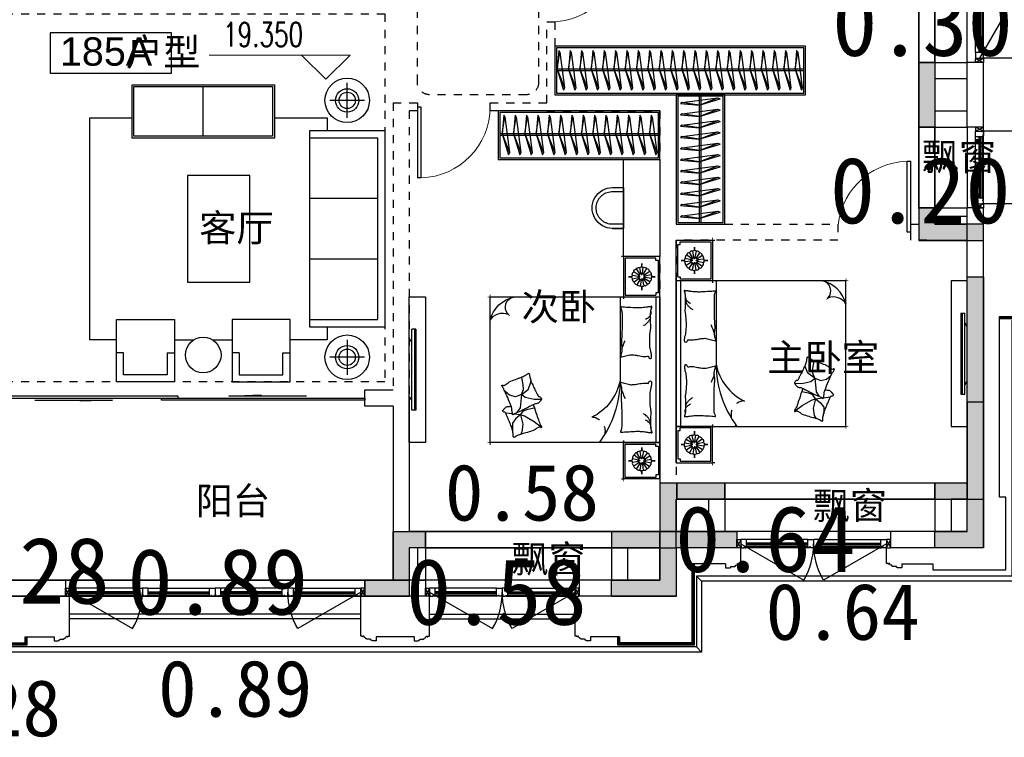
# Model space of a CAD drawing. Header units: millimetres. Extents: x 296296 to 297283, y 219875 to 220035.
# Tile 250 of 256: x 297209 to 297221, y 220001 to 220010. Entities that reach past the tile are written whole.
import ezdxf

# ---------------------------------------------------------------- set-up
doc = ezdxf.new("R2010")
doc.units = ezdxf.units.MM
for name, pattern in [('185洋房-边套（报建版）-旧规$0$DASH', [0.35, 0.25, -0.1]), ('185洋房-边套（报建版）-旧规$0$洋房户型$0$_DASH', [0.6, 0.4, -0.2]), ('185洋房-边套（报建版）-旧规$0$洋房户型$0$CONTINOUS', [0]), ('185洋房-边套（报建版）-旧规$0$洋房户型$0$XU-140-SF-N1$0$DASH', [0.35, 0.25, -0.1]), ('CONTINOUS', [0])]:
    doc.linetypes.add(name, pattern=pattern)
doc.layers.add('$面积结果', color=7, linetype='Continuous')
for name, color, linetype, lineweight in [('A-注-房间名称.....ANNO-ROOM', 251, 'Continuous', 0), ('A-注-标高.........ANNO-HIGH', 251, 'Continuous', 0), ('面校面积', 1, 'CONTINOUS', 0), ('面积-基底-基底-1', 11, 'Continuous', 0)]:
    doc.layers.add(name, color=color, linetype=linetype, lineweight=lineweight)
doc.styles.add('_TCH_DIM', font='SIMPLEX', dxfattribs={"bigfont": 'GBCBIG'})
doc.styles.add('dw', font='simhei.ttf')
doc.styles.get("Standard").update_dxf_attribs({"font": 'arial.ttf'})

# ---------------------------------------------------------------- blocks, each defined once
blk = doc.blocks.new('wy53eu64i765i57i78i')
for points in [[(1013875, 185258), (1013675, 185258), (1013675, 186058), (1013875, 186058)], [(1014475, 183858), (1014475, 184058), (1013875, 184058), (1013875, 184258), (1013675, 184258), (1013675, 183858)], [(1014275, 181858), (1014275, 180858), (1013875, 180858), (1013875, 180658), (1014475, 180658), (1014475, 181858)], [(1010675, 180058), (1009875, 180058), (1009875, 180258), (1010475, 180258), (1010475, 180858), (1011275, 180858), (1011275, 180658), (1010675, 180658)], [(1007575, 180258), (1007575, 180058), (1007375, 180058), (1007375, 179458), (1006825, 179458), (1006825, 179658), (1007175, 179658), (1007175, 180258)]]:
    blk.add_hatch(color=253).paths.add_polyline_path(points)
at = {"color": 253}
for points in [[(1013875, 185258), (1013675, 185258), (1013675, 186058), (1013875, 186058)], [(1014475, 183858), (1014475, 184058), (1013875, 184058), (1013875, 184258), (1013675, 184258), (1013675, 183858)], [(1014275, 181858), (1014275, 180858), (1013875, 180858), (1013875, 180658), (1014475, 180658), (1014475, 181858)], [(1009875, 180258), (1009875, 180058), (1010675, 180058), (1010675, 180658), (1011275, 180658), (1011275, 180858), (1010475, 180858), (1010475, 180258), (1009875, 180258)], [(1007575, 180258), (1007575, 180058), (1007375, 180058), (1007375, 179458), (1006825, 179458), (1006825, 179658), (1007175, 179658), (1007175, 180258)]]:
    blk.add_lwpolyline(points, close=True, dxfattribs=at)
blk = doc.blocks.new('sayea5yuteaytuytrauyt')
h = blk.add_hatch()
h.set_pattern_fill('钢筋混凝土', color=253, scale=100)
h.set_pattern_definition([(45, (0, 0), (-176.776695, 176.776695), []), (50, (0, 0), (717.26018, -62.75213), [75, -825]), (355, (0, 0), (-138.75133, 752.19213), [60, -660]), (100.4514, (59.8, -5.2), (578.5094, 689.43954), [63.7402, -701.1421]), (46.1842, (0, 200), (1067.24105, -165.519), [112.5, -1237.5]), (96.6356, (88.9, 186.2), (934.6627, 974.1179), [95.6103, -1051.713]), (351.1842, (0, 200), (934.662, 974.1186), [90, -990]), (21, (100, 150), (596.90705, -402.6189), [75, -825]), (326, (100, 150), (243.31533, 725.15005), [60, -660]), (71.4514, (149.74, 116.45), (840.22263, 322.5305), [63.7402, -701.1421]), (37.5, (0, 0), (12.159855, 332.893854), [0, -652, 0, -670, 0, -662.5]), (7.5, (0, 0), (263.06954, 394.41171), [0, -382, 0, -637, 0, -252.5]), (327.5, (-223, 0), (533.822436, -22.55487), [0, -250, 0, -780, 0, -1035]), (317.5, (-323, 0), (583.18617, 100.10498), [0, -325, 0, -518, 0, -735])])
h.paths.add_polyline_path([(1007425, 89058), (1007425, 87258), (1007175, 87258), (1007175, 89058)])
h.paths.add_polyline_path([(1021575, 89058), (1021575, 87258), (1021325, 87258), (1021325, 89058)])
h.paths.add_polyline_path([(989375, 89058), (989375, 87258), (989125, 87258), (989125, 89058)])
h.paths.add_polyline_path([(1039625, 89058), (1039625, 87258), (1039375, 87258), (1039375, 89058)])
h.paths.add_polyline_path([(1014475, 87858), (1014475, 84858), (1014275, 84858), (1014275, 87858)])
h.paths.add_polyline_path([(1044575, 92958), (1044575, 91158), (1044375, 91158), (1044375, 92758), (1044075, 92758), (1044075, 92958)])
h.paths.add_polyline_path([(984375, 92758), (984375, 91158), (984175, 91158), (984175, 92958), (984675, 92958), (984675, 92758)])
h.paths.add_polyline_path([(1027975, 92758), (1027975, 91258), (1027775, 91258), (1027775, 92958), (1028325, 92958), (1028325, 92758)])
h.paths.add_polyline_path([(1000975, 92958), (1000975, 91258), (1000775, 91258), (1000775, 92758), (1000425, 92758), (1000425, 92958)])
h.paths.add_polyline_path([(1033175, 92958), (1033175, 91258), (1032975, 91258), (1032975, 92758), (1032625, 92758), (1032625, 92958)])
h.paths.add_polyline_path([(995775, 92758), (995775, 91258), (995575, 91258), (995575, 92958), (996125, 92958), (996125, 92758)])
h.paths.add_polyline_path([(1014875, 80258), (1014875, 80058), (1014275, 80058), (1014275, 81858), (1014475, 81858), (1014475, 80258)])
h.paths.add_polyline_path([(1046675, 92358), (1046675, 90658), (1046475, 90658), (1046475, 92158), (1046025, 92158), (1046025, 92358)])
h.paths.add_polyline_path([(982275, 92158), (982275, 90658), (982075, 90658), (982075, 92358), (982725, 92358), (982725, 92158)])
h.paths.add_polyline_path([(1042875, 80058), (1042875, 79458), (1042075, 79458), (1042075, 79658), (1042675, 79658), (1042675, 80258), (1043625, 80258), (1043625, 80058)])
h.paths.add_polyline_path([(1010675, 80058), (1010675, 79458), (1009875, 79458), (1009875, 79658), (1010475, 79658), (1010475, 80258), (1011425, 80258), (1011425, 80058)])
h.paths.add_polyline_path([(1018875, 79658), (1018875, 79458), (1018075, 79458), (1018075, 80058), (1017325, 80058), (1017325, 80258), (1018275, 80258), (1018275, 79658)])
h.paths.add_polyline_path([(986675, 79658), (986675, 79458), (985875, 79458), (985875, 80058), (985125, 80058), (985125, 80258), (986075, 80258), (986075, 79658)])
h.paths.add_polyline_path([(1016575, 92758), (1016575, 91158), (1016375, 91158), (1016375, 92158), (1016075, 92158), (1016075, 92358), (1016375, 92358), (1016375, 92958), (1016875, 92958), (1016875, 92758)])
h.paths.add_polyline_path([(1012375, 92158), (1012375, 91158), (1012175, 91158), (1012175, 92758), (1011875, 92758), (1011875, 92958), (1012375, 92958), (1012375, 92358), (1012675, 92358), (1012675, 92158)])
h.paths.add_polyline_path([(1031700, 87258), (1031700, 86658), (1029250, 86658), (1029250, 87258), (1029450, 87258), (1029450, 86858), (1031500, 86858), (1031500, 87258)])
h.paths.add_polyline_path([(999500, 87258), (999500, 86658), (997050, 86658), (997050, 87258), (997250, 87258), (997250, 86858), (999300, 86858), (999300, 87258)])
h.paths.add_polyline_path([(1029450, 89158), (1029450, 88743), (1029250, 88743), (1029250, 89358), (1031700, 89358), (1031700, 88743), (1031500, 88743), (1031500, 89158)])
h.paths.add_polyline_path([(999500, 89358), (999500, 88743), (999300, 88743), (999300, 89158), (997250, 89158), (997250, 88743), (997050, 88743), (997050, 89358)])
h.paths.add_polyline_path([(1026175, 92958), (1026175, 90058), (1025975, 90058), (1025975, 92758), (1025575, 92758), (1025575, 92958)])
h.paths.add_polyline_path([(1002775, 92758), (1002775, 90058), (1002575, 90058), (1002575, 92958), (1003175, 92958), (1003175, 92758)])
h.paths.add_polyline_path([(993975, 92958), (993975, 90058), (993775, 90058), (993775, 92758), (993375, 92758), (993375, 92958)])
h.paths.add_polyline_path([(1034975, 92758), (1034975, 90058), (1034775, 90058), (1034775, 92958), (1035375, 92958), (1035375, 92758)])
h.paths.add_polyline_path([(1046675, 83408), (1046675, 80058), (1046075, 80058), (1046075, 80258), (1046475, 80258), (1046475, 83408)])
h.paths.add_polyline_path([(982675, 80258), (982675, 80058), (982075, 80058), (982075, 83408), (982275, 83408), (982275, 80258)])
h.paths.add_polyline_path([(1001675, 89358), (1001675, 86658), (1001475, 86658), (1001475, 89158), (1000775, 89158), (1000775, 89358)])
h.paths.add_polyline_path([(1027275, 89158), (1027275, 86658), (1027075, 86658), (1027075, 89358), (1027975, 89358), (1027975, 89158)])
h.paths.add_polyline_path([(995075, 89158), (995075, 86658), (994875, 86658), (994875, 89358), (995775, 89358), (995775, 89158)])
h.paths.add_polyline_path([(1033875, 89358), (1033875, 86658), (1033675, 86658), (1033675, 89158), (1032975, 89158), (1032975, 89358)])
h.paths.add_polyline_path([(989375, 92958), (989375, 92158), (988975, 92158), (988975, 92958)])
h.paths.add_polyline_path([(1007575, 92958), (1007575, 92158), (1007175, 92158), (1007175, 92958)])
h.paths.add_polyline_path([(995075, 79658), (995075, 79258), (994375, 79258), (994375, 79658)])
h.paths.add_polyline_path([(1002175, 79658), (1002175, 79258), (1001475, 79258), (1001475, 79658)])
h.paths.add_polyline_path([(1027275, 79658), (1027275, 79258), (1026575, 79258), (1026575, 79658)])
h.paths.add_polyline_path([(1034375, 79658), (1034375, 79258), (1033675, 79258), (1033675, 79658)])
h.paths.add_polyline_path([(1039775, 92958), (1039775, 92158), (1039375, 92158), (1039375, 92958)])
h.paths.add_polyline_path([(1021575, 92958), (1021575, 92158), (1021175, 92158), (1021175, 92958)])
at = {"color": 253}
for points in [[(1046675, 83408), (1046675, 80058), (1046075, 80058), (1046075, 80258), (1046475, 80258), (1046475, 83408), (1046675, 83408)], [(1042875, 80058), (1042875, 79458), (1042075, 79458), (1042075, 79658), (1042675, 79658), (1042675, 80258), (1043625, 80258), (1043625, 80058), (1042875, 80058)]]:
    blk.add_lwpolyline(points, close=True, dxfattribs=at)
blk = doc.blocks.new('4uyh5uj6kj67j75rykjtuk7tsik76ykj')
at = {"color": 253}
blk.add_lwpolyline([(861635, 428424), (860135, 428424), (860135, 427924), (861635, 427924)], close=True, dxfattribs=at)
for s, height, p in [('185A', 350, (860255, 428018)), ('户型', 337.6, (861072, 428018)), ('飘窗', 337.6, (870911, 426726)), ('客厅', 337.6, (861977, 425844)), ('次卧', 337.6, (865964, 424869)), ('主卧室', 337.6, (869003, 424241)), ('阳台', 337.6, (861934, 422470)), ('飘窗', 337.6, (869563, 422413)), ('飘窗', 337.6, (865837, 421753))]:
    blk.add_text(s, height=height, dxfattribs=at).set_placement(p)
blk = doc.blocks.new('185洋房-边套（报建版）-旧规$0$洋房户型$0$11A$C643C1FD2')
at = {"color": 253}
for points in [[(28, 343, -0.263368), (0, 361, -0.494818), (9, 380, -0.049225), (27, 382, -0.036831), (51, 380, -0.031893), (89, 372, 0.035782), (122, 365, 0.032941), (212, 359, 0.026564), (323, 365, 0.017905), (361, 370, -0.033397), (381, 373, -0.03204), (418, 372, 0.018442), (482, 369, 0.010837), (547, 370, 0.014624), (595, 373, 0.111249), (618, 380, -0.153708), (635, 384, -0.076444), (642, 382, -0.215512), (644, 380, -0.585858), (641, 377, 0.363489), (636, 375, 0.191716), (636, 363, -0.129675), (638, 346, -0.01735), (635, 330, 0.019326), (633, 315, 0.018818), (626, 246, 0.021828), (625, 187, 0.006204), (627, 153, 0.001963), (633, 46, 0.028341), (637, 10, -0.117014), (636, 1, -0.36606), (635, 0, -0.03973), (621, 3, -0.048309), (608, 8, 0.062981), (597, 12, 0.04058), (574, 16, 0.014345), (507, 18, 0.005484), (381, 17, 0.007153), (285, 14, 0.008762), (243, 12, -0.008153), (197, 9, -0.06251), (140, 13, 0.078669), (94, 15, 0.047825), (72, 10, -0.034494), (41, 3, -0.023571), (16, 0, -0.510228), (15, 1), (22, 31), (43, 114, 0.073041), (45, 133, 0.023305), (39, 194, 0.018299), (35, 217, -0.01097), (28, 255, -0.042281), (25, 290, -0.027201), (28, 343)], [(502, 369, 0.027842), (478, 358, 0.048685), (466, 350, 0.023666), (438, 326, 0.031223), (419, 305, 0.046801), (413, 297, 0.023191), (405, 281)], [(584, 375, 0.088153), (549, 371, 0.088153), (518, 356, 0.077547), (496, 334, 0.077547), (482, 307)], [(118, 16, 0.009729), (146, 25, 0.009729), (173, 35, 0.007971), (194, 44, 0.007971), (216, 54)]]:
    blk.add_lwpolyline(points, format="xyb", dxfattribs=at)
blk = doc.blocks.new('185洋房-边套（报建版）-旧规$0$洋房户型$0$11A$C5A527934')
at = {"color": 253}
for p, q in [((123, 492), (194, 399)), ((469, 493), (467, 400)), ((194, 399), (262, 281)), ((347, 321), (365, 401)), ((467, 400), (491, 290)), ((70, 248), (37, 230)), ((162, 260), (70, 248)), ((278, 232), (162, 260)), ((262, 281), (278, 232)), ((278, 232), (329, 269)), ((329, 269), (347, 321)), ((491, 290), (531, 243)), ((531, 243), (593, 327)), ((531, 243), (591, 268)), ((591, 268), (653, 265)), ((593, 327), (678, 361)), ((653, 265), (741, 250)), ((678, 361), (700, 358)), ((741, 250), (744, 244)), ((174, 132), (91, 132)), ((233, 175), (174, 132)), ((278, 232), (233, 175)), ((278, 232), (288, 147)), ((290, 134), (301, 49)), ((319, 194), (308, 186)), ((364, 226), (319, 194)), ((531, 243), (364, 226)), ((531, 243), (503, 169)), ((503, 169), (521, 95)), ((521, 95), (570, 39))]:
    blk.add_line(p, q, dxfattribs=at)
blk.add_lwpolyline([(405, 392, -0.025626), (395, 394, -0.0108), (278, 432, -0.00456), (199, 460, -0.01125), (168, 472, -0.069394), (151, 482, 0.079756), (136, 490, 0.106399), (123, 492, 0.328642), (119, 489, 0.299547), (121, 483, -0.189917), (126, 475, -0.033518), (127, 466, -0.075627), (127, 462, -0.053489), (124, 455, -0.017838), (113, 435, -0.038394), (98, 413, 0.059529), (88, 399, 0.035943), (79, 375, 0.011245), (56, 298, 0.006203), (47, 262, -0.010783), (41, 242, -0.019485), (37, 230, -0.005062), (19, 184, -0.101392), (4, 162, 0.223768), (0, 150, 0.25558), (3, 145, 0.081563), (17, 141, 0.071805), (32, 141, -0.069985), (48, 141, -0.03546), (102, 129, -0.029432), (164, 107, -0.001554), (194, 94, 0.00152), (224, 81, 0.004735), (256, 67, -0.00382), (296, 51, -0.296001), (315, 22, 0.649774), (335, 14, 0.02319), (339, 18, -0.0288), (342, 21, -0.005727), (348, 27, 0.004358), (356, 33, 0.027528), (371, 49, 0.046214), (379, 59, 0.194121), (381, 74, -0.133719), (382, 96, -0.005779), (389, 115, -0.008882)], format="xyb", dxfattribs=at)
blk.add_lwpolyline([(770, 299, 0.101392), (787, 321, -0.223768), (792, 332, -0.25558), (790, 337, -0.081563), (776, 342, -0.071805), (761, 344, 0.069985), (745, 345, 0.03546), (693, 361, 0.029432), (632, 388, 0.001554), (603, 403, -0.00152), (574, 418, -0.004735), (543, 434, 0.00382), (505, 453, 0.296001), (488, 484, 0.265444), (469, 493, -0.02319), (465, 489, 0.0288), (461, 486, 0.005727), (455, 482, -0.004358), (447, 475, -0.027528), (430, 461, -0.046214), (422, 452, -0.194121), (418, 437, 0.133719), (415, 415, 0.011505), (399, 377, 0.008882), (375, 329, 0.012426), (341, 267, -0.033612), (330, 244), (309, 193), (293, 154, 0.224341), (280, 142, -0.722772), (280, 134, -0.103513), (283, 134, 0.053465), (290, 134, 0.030109), (311, 130, -0.031436), (331, 126, -0.05324), (344, 125, 0.05518), (357, 125, 0.056271), (380, 119, 0.0108), (493, 73, 0.00456), (570, 39, 0.01125), (600, 24, 0.069394), (616, 12, -0.079756), (631, 3, -0.106399), (644, 0, -0.328642), (647, 3, -0.299547), (646, 9, 0.189917), (641, 17, 0.033518), (641, 26, 0.075627), (642, 30, 0.053489), (645, 37, 0.017838), (657, 56, 0.038394), (675, 77, -0.059529), (685, 91, -0.035943), (696, 113, -0.011245), (725, 189, -0.006203), (737, 224, 0.010783), (744, 244, 0.019485), (749, 255, 0.005062)], format="xyb", close=True, dxfattribs=at)
blk = doc.blocks.new('185洋房-边套（报建版）-旧规$0$洋房户型$0$11cdx床头灯2.0')
at = {"color": 253}
for p, q in [((0, 122), (0, 165)), ((-122, 0), (-165, 0)), ((-42, 10), (-114, 27)), ((-35, 25), (-95, 69)), ((-22, 37), (-61, 100)), ((-19, 0), (-38, 0)), ((-7, 42), (-18, 116)), ((0, 19), (0, 38)), ((10, 42), (27, 114)), ((19, 0), (38, 0)), ((25, 35), (69, 95)), ((37, 22), (100, 61)), ((42, 7), (116, 18)), ((122, 0), (165, 0)), ((-42, -7), (-116, -18)), ((-37, -22), (-100, -61)), ((-25, -35), (-69, -95)), ((-27, -114), (-10, -42)), ((0, -19), (0, -38)), ((19, -114), (7, -42)), ((63, -99), (23, -36)), ((35, -25), (96, -67)), ((42, -10), (114, -26)), ((0, -122), (0, -165))]:
    blk.add_line(p, q, dxfattribs=at)
for points in [[(0, 165), (0, 122)], [(-165, 0), (-122, 0)], [(165, 0), (122, -2)], [(0, -165), (0, -122)]]:
    blk.add_lwpolyline(points, dxfattribs=at)
for radius in [42.9, 38.2]:
    blk.add_circle((0, 0), radius, dxfattribs=at)
for centre, start, end in [((3, 82), 52.9809, 122.5445), ((-82, 3), 142.9809, 212.5445), ((-75, 34), 120.4809, 190.0445), ((-56, 60), 97.9809, 167.5445), ((-28, 77), 75.4809, 145.0445), ((34, 75), 30.4809, 100.0445), ((60, 56), 7.9809, 77.5445), ((77, 28), 345.4809, 55.0445), ((82, -3), 322.9809, 32.5445), ((-77, -28), 165.4809, 235.0445), ((-60, -56), 187.9809, 257.5445), ((-34, -75), 210.4809, 280.0445), ((-3, -82), 232.9809, 302.5445), ((28, -77), 255.4809, 325.0445), ((56, -60), 277.9809, 347.5445), ((75, -34), 300.4809, 10.0445)]:
    blk.add_arc(centre, 40.1, start, end, dxfattribs=at)
blk = doc.blocks.new('*U1084')
at = {"color": 253}
for p, q in [((-900, 0), (-1350, 0)), ((-1350, 0), (-1350, -450)), ((-1350, 0), (1400, 0)), ((900, 0), (-900, 0)), ((-900, 0), (-900, -2100)), ((-900, -450), (-900, 0)), ((900, -2100), (900, 0)), ((900, -450), (900, 0)), ((900, 0), (1400, 0)), ((1400, 0), (1400, -450)), ((-1330, -50), (-1330, -430)), ((-920, -430), (-920, -50)), ((900, -52), (-900, -52)), ((920, -430), (920, -50)), ((1380, -50), (1380, -430)), ((-1350, -450), (-900, -450)), ((-1330, -430), (-920, -430)), ((1400, -450), (900, -450)), ((1380, -430), (920, -430)), ((-900, -2100), (900, -2100))]:
    blk.add_line(p, q, dxfattribs=at)
at = {"color": 253, "linetype": '185洋房-边套（报建版）-旧规$0$洋房户型$0$CONTINOUS', "ltscale": 2.5}
blk.add_line((900, -494), (-130, -494), dxfattribs=at)
at = {"color": 253}
for points in [[(-1300, -20), (-1300, -50), (-1330, -50)], [(-950, -20), (-1300, -20)], [(-950, -20), (-950, -50), (-920, -50)], [(950, -20), (950, -50), (920, -50)], [(950, -20), (1350, -20)], [(1350, -20), (1350, -50), (1380, -50)]]:
    blk.add_lwpolyline(points, dxfattribs=at)
for points in [[(-1350, -333, 0, 18, 0), (-1350, -479, 10, 10, 0)], [(-900, -350, 0, 10, 0), (-900, -478, 10, 10, 0)], [(900, -350, 0, 10, 0), (900, -478, 10, 10, 0)], [(1400, -333, 0, 18, 0), (1400, -479, 10, 10, 0)], [(-1381, -450, 10, 0, 0), (-1203, -450, 10, 10, 0)], [(-873, -450, 18, 0, 0), (-1032, -450, 10, 10, 0)], [(873, -450, 18, 0, 0), (1032, -450, 10, 10, 0)], [(1431, -450, 10, 0, 0), (1253, -450, 10, 10, 0)], [(668, -1859, 10, 0, 0.374242), (834, -1895, 10, 10, -2.21586)], [(686, -1864, 10, 0, -0.177019), (693, -1996, 10, 10, 2.21586)], [(-900, -2005, 0, 10, 0), (-900, -2130, 10, 10, 0)], [(900, -1959, 0, 10, 0), (900, -2130, 10, 10, 0)], [(-658, -2100, 0, 10, 0), (-930, -2100, 10, 10, 0)], [(775, -2100, 0, 10, 0), (930, -2100, 10, 10, 0)]]:
    blk.add_lwpolyline(points, format="xyseb", dxfattribs=at)
at = {"color": 253, "linetype": '185洋房-边套（报建版）-旧规$0$洋房户型$0$CONTINOUS', "ltscale": 2.5}
for centre, radius, start, end in [((-129, -1776), 1282, 90.0349, 126.977), ((-11, -1125), 642, 100.6846, 154.0789), ((516, -1721), 392, 284.3566, 348.6983), ((774, -1782), 130, 228.545, 346.4387), ((519, -1945), 181, 301.1833, 22.2062)]:
    blk.add_arc(centre, radius, start, end, dxfattribs=at)
at = {"color": 253, "linetype": '185洋房-边套（报建版）-旧规$0$洋房户型$0$XU-140-SF-N1$0$DASH', "ltscale": 2.5}
blk.add_arc((-758, -855), 176, 5.1884, 143.8787, dxfattribs=at)
at = {"color": 253, "xscale": -1}
for name, p in [('185洋房-边套（报建版）-旧规$0$洋房户型$0$11cdx床头灯2.0', (-1125, -225)), ('185洋房-边套（报建版）-旧规$0$洋房户型$0$11A$C643C1FD2', (-140, -486))]:
    blk.add_blockref(name, p, dxfattribs=at)
at = {"color": 253}
for name, p in [('185洋房-边套（报建版）-旧规$0$洋房户型$0$11A$C643C1FD2', (140, -486)), ('185洋房-边套（报建版）-旧规$0$洋房户型$0$11cdx床头灯2.0', (1150, -225)), ('185洋房-边套（报建版）-旧规$0$洋房户型$0$11A$C5A527934', (-836, -1956))]:
    blk.add_blockref(name, p, dxfattribs=at)
blk = doc.blocks.new('185洋房-边套（报建版）-旧规$0$洋房户型$0$11A$C17570B11')
at = {"color": 253}
for p, q in [((0, 0), (-211, -33)), ((0, 0), (229, -90)), ((-211, -33), (-230, -20)), ((-211, -33), (229, -90)), ((229, -90), (259, -79))]:
    blk.add_line(p, q, dxfattribs=at)
blk.add_lwpolyline([(-230, -20), (0, 0), (259, -79)], dxfattribs=at)
blk = doc.blocks.new('*U1090')
at = {"color": 253}
for points in [[(50, 0), (2050, 0), (2050, -600), (50, -600)], [(70, -20), (2030, -20), (2030, -580), (70, -580)]]:
    blk.add_lwpolyline(points, close=True, dxfattribs=at)
for points in [[(70, -285), (2030, -285)], [(70, -305), (2030, -305)]]:
    blk.add_lwpolyline(points, dxfattribs=at)
at = {"color": 253, "rotation": 270}
for p in [(180, -285), (320, -285), (460, -285), (600, -285), (740, -285), (880, -285), (1020, -285), (1160, -285), (1300, -285), (1440, -285), (1580, -285), (1720, -285), (1860, -285), (2000, -285)]:
    blk.add_blockref('185洋房-边套（报建版）-旧规$0$洋房户型$0$11A$C17570B11', p, dxfattribs=at)
blk = doc.blocks.new('185洋房-边套（报建版）-旧规$0$洋房户型$0$11Sofa_1_ICDA')
at = {"color": 253}
for p, q in [((-850, 1100), (-850, -1100)), ((0, 1100), (-850, 1100)), ((-80, 1020), (-850, 1020)), ((-80, -1020), (-80, 1020)), ((0, 1100), (0, -1100)), ((-80, 340), (-850, 340)), ((-80, -340), (-850, -340)), ((-850, -1020), (-80, -1020)), ((-850, -1100), (0, -1100))]:
    blk.add_line(p, q, dxfattribs=at)
blk = doc.blocks.new('185洋房-边套（报建版）-旧规$0$洋房户型$0$11Sofa_4_ICDA')
at = {"color": 253}
for p, q in [((80, 325), (0, 325)), ((80, 325), (25, 325)), ((571, 325), (625, 325)), ((571, 325), (651, 325))]:
    blk.add_line(p, q, dxfattribs=at)
for points in [[(651, 0), (651, 700), (0, 700), (0, 0), (651, 0), (651, 325)], [(80, 325), (80, 80), (571, 80), (571, 325)], [(80, 325), (80, 80), (571, 80), (571, 325)]]:
    blk.add_lwpolyline(points, dxfattribs=at)
blk = doc.blocks.new('185洋房-边套（报建版）-旧规$0$洋房户型$0$11Sofa_5_ICDA')
at = {"color": 253}
for points in [[(0, 0), (1600, 0), (1600, -600), (0, -600)], [(20, -20), (1580, -20), (1580, -580), (20, -580)]]:
    blk.add_lwpolyline(points, close=True, dxfattribs=at)
blk.add_lwpolyline([(800, -580), (800, -20)], dxfattribs=at)
blk = doc.blocks.new('*U1095')
at = {"color": 253}
for p, q in [((-425, 1246), (-425, 1639)), ((-229, 1443), (-621, 1443)), ((-2367, -1249), (-2149, -1249)), ((-1937, -1249), (-1718, -1249)), ((-425, -1246), (-425, -1639)), ((-229, -1443), (-621, -1443))]:
    blk.add_line(p, q, dxfattribs=at)
for points in [[(-3018, -1249), (-3318, -1249), (-3318, 1249), (-2843, 1249)], [(-1243, 1249), (-650, 1249), (-650, 1100)], [(-650, -1100), (-650, -1249), (-1067, -1249)]]:
    blk.add_lwpolyline(points, dxfattribs=at)
blk.add_lwpolyline([(-1519, -600), (-1519, 600), (-2219, 600), (-2219, -600)], close=True, dxfattribs=at)
for centre, radius in [((-425, 1443), 250), ((-425, 1443), 131), ((-425, 1443), 91.6), ((-425, -1443), 250), ((-2043, -1418), 200), ((-425, -1443), 131), ((-425, -1443), 91.6)]:
    blk.add_circle(centre, radius, dxfattribs=at)
for name, p in [('185洋房-边套（报建版）-旧规$0$洋房户型$0$11Sofa_5_ICDA', (-2843, 1620)), ('185洋房-边套（报建版）-旧规$0$洋房户型$0$11Sofa_1_ICDA', (0, 0)), ('185洋房-边套（报建版）-旧规$0$洋房户型$0$11Sofa_4_ICDA', (-1718, -1720))]:
    blk.add_blockref(name, p, dxfattribs=at)
at = {"color": 253, "xscale": -1}
blk.add_blockref('185洋房-边套（报建版）-旧规$0$洋房户型$0$11Sofa_4_ICDA', (-2367, -1720), dxfattribs=at)
blk = doc.blocks.new('*U1133')
at = {"color": 253}
for p, q in [((82, 1227), (31, 1227)), ((31, 1110), (31, 1227)), ((65, 1227), (65, 227)), ((82, 1227), (82, 227)), ((0, 1063), (31, 1110)), ((31, 345), (31, 1110)), ((0, 391), (0, 1063)), ((0, 391), (31, 345)), ((31, 227), (31, 345)), ((82, 227), (31, 227))]:
    blk.add_line(p, q, dxfattribs=at)
blk.add_lwpolyline([(200, -173), (0, -173), (0, 1627), (200, 1627)], close=True, dxfattribs=at)
blk = doc.blocks.new('185洋房-边套（报建版）-旧规$0$洋房户型$0$0627004614060755559669DADA558Desk_7_ICDA')
at = {"color": 253, "linetype": 'ByBlock'}
for p, q in [((136, 454), (0, 454)), ((0, 50), (136, 50))]:
    blk.add_line(p, q, dxfattribs=at)
at = {"color": 253}
blk.add_lwpolyline([(136, 504), (0, 504), (0, 0), (142, 0), (18, 0)], dxfattribs=at)
blk.add_ellipse((137, 252), major_axis=(10, 252), ratio=1, start_param=3.172344, end_param=6.328135, dxfattribs=at)
at = {"color": 253, "linetype": 'ByBlock'}
blk.add_open_spline([(136, 50), (143, 50), (150, 50), (169, 52), (180, 54), (203, 61), (214, 65), (236, 75), (246, 81), (265, 95), (274, 103), (291, 120), (298, 129), (311, 149), (317, 159), (327, 181), (331, 192), (336, 215), (338, 226), (340, 250), (340, 262), (337, 286), (335, 297), (328, 320), (324, 331), (313, 352), (307, 362), (293, 381), (285, 390), (268, 407), (259, 414), (239, 427), (229, 433), (207, 442), (196, 446), (173, 452), (161, 453), (145, 454), (140, 454), (136, 454)], degree=3, knots=[3.172344, 3.172344, 3.172344, 3.172344, 3.276724, 3.276724, 3.452311, 3.452311, 3.627899, 3.627899, 3.803486, 3.803486, 3.979073, 3.979073, 4.154661, 4.154661, 4.330248, 4.330248, 4.505835, 4.505835, 4.681423, 4.681423, 4.85701, 4.85701, 5.032597, 5.032597, 5.208185, 5.208185, 5.383772, 5.383772, 5.559359, 5.559359, 5.734946, 5.734946, 5.910534, 5.910534, 6.086121, 6.086121, 6.261708, 6.261708, 6.328135, 6.328135, 6.328135, 6.328135], dxfattribs=at)
blk = doc.blocks.new('*U1135')
at = {"color": 253}
blk.add_lwpolyline([(1250, -600), (1250, 600), (800, 600), (800, -600), (1250, -600)], dxfattribs=at)
blk.add_blockref('185洋房-边套（报建版）-旧规$0$洋房户型$0$0627004614060755559669DADA558Desk_7_ICDA', (1250, -252), dxfattribs=at)
blk = doc.blocks.new('*U1136')
at = {"color": 253}
for points in [[(50, 0), (1650, 0), (1650, -600), (50, -600)], [(70, -20), (1630, -20), (1630, -580), (70, -580)]]:
    blk.add_lwpolyline(points, close=True, dxfattribs=at)
for points in [[(70, -285), (1630, -285)], [(70, -305), (1630, -305)]]:
    blk.add_lwpolyline(points, dxfattribs=at)
at = {"color": 253, "rotation": 270}
for p in [(180, -285), (320, -285), (460, -285), (600, -285), (740, -285), (880, -285), (1020, -285), (1160, -285), (1300, -285), (1440, -285), (1580, -285)]:
    blk.add_blockref('185洋房-边套（报建版）-旧规$0$洋房户型$0$11A$C17570B11', p, dxfattribs=at)
blk = doc.blocks.new('*U1118')
at = {"color": 253}
for points in [[(1400, 0), (4500, 0), (4500, -600), (1400, -600)], [(1420, -20), (4480, -20), (4480, -580), (1420, -580)]]:
    blk.add_lwpolyline(points, close=True, dxfattribs=at)
for points in [[(1420, -285), (4480, -285)], [(1420, -305), (4480, -305)]]:
    blk.add_lwpolyline(points, dxfattribs=at)
at = {"color": 253, "rotation": 270}
for p in [(1530, -285), (1670, -285), (1810, -285), (1950, -285), (2090, -285), (2230, -285), (2370, -285), (2510, -285), (2650, -285), (2790, -285), (2930, -285), (3070, -285), (3210, -285), (3350, -285), (3490, -285), (3630, -285), (3770, -285), (3910, -285), (4050, -285), (4190, -285), (4330, -285), (4470, -285)]:
    blk.add_blockref('185洋房-边套（报建版）-旧规$0$洋房户型$0$11A$C17570B11', p, dxfattribs=at)
blk = doc.blocks.new('185洋房-边套（报建版）-旧规$0$洋房户型$0$$DorLib2D$00000001')
at = {"color": 253}
for p, q in [((0.45, 0.975), (0.5, 0.975)), ((0.45, 0), (0.45, 0.975)), ((0.5, 0), (0.5, 0.975)), ((0.5, 0), (0.45, 0))]:
    blk.add_line(p, q, dxfattribs=at)
at = {"color": 253, "lineweight": 13}
blk.add_arc((0.475, 0), 0.975, 91.4693, 180, dxfattribs=at)
blk = doc.blocks.new('185洋房-边套（报建版）-旧规$0$$DorLib2D$00000131')
at = {"color": 253, "linetype": 'Continuous'}
for p, q in [((0.15, 0.125), (0.2319, 0.1973)), ((0.2319, 0.1973), (0.2319, 0.125)), ((-0.5, 0.125), (-0.5, 0)), ((0.0192, 0.125), (-0.5, 0.125)), ((0.0192, 0), (0.0192, 0.125)), ((0.35, 0.125), (0.15, 0.125)), ((-0.5, 0), (0.0192, 0)), ((-0.024, 0), (0.5, 0)), ((-0.024, -0.125), (-0.024, 0)), ((0.5, 0), (0.5, -0.125)), ((-0.35, -0.125), (-0.15, -0.125)), ((-0.2319, -0.1973), (-0.2319, -0.125)), ((-0.15, -0.125), (-0.2319, -0.1973)), ((0.5, -0.125), (-0.024, -0.125))]:
    blk.add_line(p, q, dxfattribs=at)
blk = doc.blocks.new('185洋房-边套（报建版）-旧规')
at = {"color": 253, "linetype": '185洋房-边套（报建版）-旧规$0$DASH'}
for p, q in [((5300, 7000), (5200, 7000)), ((5200, 7000), (5200, 6100)), ((5300, 6000), (5300, 7000)), ((3700, 6100), (3700, 4500)), ((5200, 6100), (3700, 6100)), ((6000, 6000), (5300, 6000)), ((6000, 5900), (6000, 6000)), ((7200, 6000), (6900, 6000)), ((6900, 6000), (6900, 5900)), ((7200, 6000), (7200, 2450)), ((3900, 5900), (3900, 4400)), ((5300, 5900), (3900, 5900)), ((5300, 5900), (6000, 5900)), ((6900, 5900), (7000, 5900)), ((7000, 5900), (7000, 2350)), ((800, 4500), (700, 4500)), ((800, 4300), (800, 4500)), ((3700, 4500), (1700, 4500)), ((1700, 4500), (1700, 4300)), ((3900, 4400), (3900, 1200)), ((600, 4300), (800, 4300)), ((1700, 4300), (3700, 4300)), ((3700, 4300), (3700, 1300))]:
    blk.add_line(p, q, dxfattribs=at)
at = {"color": 253, "linetype": 'Continuous'}
for p, q in [((700, 6500), (100, 6500)), ((100, 6300), (100, 6500)), ((700, 6500), (700, 5700)), ((500, 6300), (100, 6300)), ((500, 6300), (500, 5900)), ((500, 5900), (100, 5900)), ((100, 5700), (100, 5900)), ((700, 5700), (100, 5700)), ((700, 4700), (100, 4700)), ((100, 4600), (100, 4700)), ((700, 4700), (700, 4500)), ((500, 4600), (100, 4600)), ((500, 4600), (500, 4500)), ((500, 4500), (100, 4500)), ((100, 4300), (100, 4500)), ((600, 4300), (100, 4300)), ((7550, 2450), (7200, 2450)), ((7550, 2250), (7550, 2450)), ((7000, 2350), (7000, 700)), ((7200, 2250), (7200, 600)), ((7200, 2250), (7550, 2250)), ((100, 1300), (500, 1300)), ((100, 1300), (100, 1100)), ((500, 1300), (500, 700)), ((3100, 1300), (3100, 700)), ((3100, 1300), (3700, 1300)), ((100, 1100), (300, 1100)), ((300, 1100), (300, 700)), ((3300, 1100), (3300, 700)), ((3300, 1100), (3700, 1100)), ((3700, 1100), (3700, 700)), ((3900, 1200), (3900, 700)), ((500, 700), (300, 700)), ((3300, 700), (3100, 700)), ((3900, 700), (3700, 700)), ((3900, 700), (4500, 700)), ((3900, 700), (3900, 500)), ((4500, 700), (4500, 100)), ((6800, 700), (6800, 100)), ((6800, 700), (7000, 700)), ((3900, 500), (4300, 500)), ((4300, 500), (4300, 100)), ((6900, 500), (6900, 100)), ((6900, 500), (7000, 500)), ((7000, 500), (7000, 100)), ((7200, 600), (7200, 100)), ((4500, 100), (4300, 100)), ((6900, 100), (6800, 100)), ((7200, 100), (7000, 100))]:
    blk.add_line(p, q, dxfattribs=at)
at = {"color": 253, "linetype": '185洋房-边套（报建版）-旧规$0$洋房户型$0$_DASH', "ltscale": 0.5}
blk.add_lwpolyline([(6900, 6250), (6900, 8350, 0.414214), (6750, 8500), (5550, 8500, 0.414214), (5400, 8350), (5400, 6250, 0.414214), (5550, 6100), (6750, 6100, 0.414214)], format="xyb", close=True, dxfattribs=at)
at = {"color": 253}
for points in [[(700, 8000), (700, 6500)], [(700, 5700), (700, 4700)], [(500, 1300), (3100, 1300)], [(4500, 700), (6800, 700)]]:
    blk.add_lwpolyline(points, dxfattribs=at)
at = {"color": 253, "linetype": '185洋房-边套（报建版）-旧规$0$洋房户型$0$_DASH', "ltscale": 0.5}
blk.add_lwpolyline([(12400, 7100), (7300, 7100), (7300, 2550), (12400, 2550)], close=True, dxfattribs=at)
at = {"color": 253, "yscale": -900}
for p, xscale, zscale, rotation in [((5250, 7450), -900, 100, 270), ((1250, 4400), 900, 200, 180.0000000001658)]:
    blk.add_blockref('185洋房-边套（报建版）-旧规$0$洋房户型$0$$DorLib2D$00000001', p, dxfattribs=dict(at, xscale=xscale, zscale=zscale, rotation=rotation))
at = {"color": 253}
for name, p in [('*U1118', (700, 6700)), ('*U1090', (3850, 5900)), ('*U1133', (100, 2173))]:
    blk.add_blockref(name, p, dxfattribs=at)
for name, p, xscale, yscale, zscale in [('*U1095', (7300, 4442), -1.1, 1.1, 1.1), ('185洋房-边套（报建版）-旧规$0$洋房户型$0$$DorLib2D$00000001', (6450, 5950), 900, -900, 100), ('185洋房-边套（报建版）-旧规$0$$DorLib2D$00000131', (9950, 2350), -4800, 200, 200)]:
    blk.add_blockref(name, p, dxfattribs=dict(at, xscale=xscale, yscale=yscale, zscale=zscale))
for name, p, rotation in [('*U1136', (3700, 6150), 270), ('*U1084', (3900, 2700), 90)]:
    blk.add_blockref(name, p, dxfattribs=dict(at, rotation=rotation))
at = {"color": 253, "extrusion": (0, 0, -1), "xscale": -1, "zscale": -1, "rotation": 359.9998733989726}
blk.add_blockref('*U1135', (-3100, 4700), dxfattribs=at)
at = {"color": 253, "xscale": -1, "rotation": 270}
blk.add_blockref('*U1084', (3700, 2900), dxfattribs=at)
at = {"color": 253, "xscale": -1}
blk.add_blockref('*U1133', (7000, 1973), dxfattribs=at)
blk = doc.blocks.new('*U1410')
at = {"color": 253}
for points in [[(7970, 815), (7970, 900), (7900, 900), (7900, 820), (7905, 820), (7905, 800), (7940, 800), (7940, 810), (7950, 810), (7950, 800), (7960, 800)], [(8730, 815), (8730, 900), (8800, 900), (8800, 820), (8795, 820), (8795, 800), (8760, 800), (8760, 810), (8750, 810), (8750, 800), (8740, 800)]]:
    blk.add_lwpolyline(points, close=True, dxfattribs=at)
for points in [[(7970, 900), (8730, 900)], [(7970, 855), (8730, 855)], [(7960, 800), (8740, 800)], [(7970, 845), (8730, 845)], [(7970, 835), (8730, 835)], [(7970, 815), (8730, 815)]]:
    blk.add_lwpolyline(points, dxfattribs=at)
blk = doc.blocks.new('185洋房外包（7F）-边-报建版$0$seyesryhertyheryetrye')
at = {"color": 253}
blk.add_lwpolyline([(22073, 23950), (22023, 23950), (22023, 23850), (22073, 23850)], close=True, dxfattribs=at)
for points in [[(22023, 23850), (22073, 23947)], [(22023, 23947), (22073, 23850)]]:
    blk.add_lwpolyline(points, dxfattribs=at)
blk = doc.blocks.new('*U1413')
at = {"color": 253}
for points in [[(7970, 815), (7970, 900), (7900, 900), (7900, 820), (7905, 820), (7905, 800), (7940, 800), (7940, 810), (7950, 810), (7950, 800), (7960, 800)], [(8530, 815), (8530, 900), (8600, 900), (8600, 820), (8595, 820), (8595, 800), (8560, 800), (8560, 810), (8550, 810), (8550, 800), (8540, 800)]]:
    blk.add_lwpolyline(points, close=True, dxfattribs=at)
for points in [[(7970, 900), (8530, 900)], [(7970, 855), (8530, 855)], [(7960, 800), (8540, 800)], [(7970, 845), (8530, 845)], [(7970, 835), (8530, 835)], [(7970, 815), (8530, 815)]]:
    blk.add_lwpolyline(points, dxfattribs=at)
blk = doc.blocks.new('*U1415')
at = {"color": 253}
for points in [[(2265, 434), (2165, 434), (2165, 1384), (3165, 1384)], [(2265, 439), (2170, 439), (2170, 1379), (3165, 1379)], [(2265, 442), (2172, 442), (2172, 1377), (3165, 1377)], [(2265, 454), (2185, 454), (2185, 1364), (3165, 1364)], [(2265, 459), (2190, 459), (2190, 1359), (3165, 1359)]]:
    blk.add_lwpolyline(points, dxfattribs=at)
blk = doc.blocks.new('*U1417')
at = {"color": 253}
for points in [[(2465, 434), (2165, 434), (2165, 1384), (2265, 1384)], [(2465, 439), (2170, 439), (2170, 1379), (2265, 1379)], [(2465, 442), (2172, 442), (2172, 1377), (2265, 1377)], [(2465, 454), (2185, 454), (2185, 1364), (2265, 1364)], [(2465, 459), (2190, 459), (2190, 1359), (2265, 1359)]]:
    blk.add_lwpolyline(points, dxfattribs=at)
blk = doc.blocks.new('*U1418')
at = {"color": 253}
for points in [[(2565, 434), (2165, 434), (2165, 1384), (2265, 1384)], [(2565, 439), (2170, 439), (2170, 1379), (2265, 1379)], [(2565, 442), (2172, 442), (2172, 1377), (2265, 1377)], [(2565, 454), (2185, 454), (2185, 1364), (2265, 1364)], [(2565, 459), (2190, 459), (2190, 1359), (2265, 1359)]]:
    blk.add_lwpolyline(points, dxfattribs=at)
blk = doc.blocks.new('*U1421')
at = {"color": 253}
blk.add_lwpolyline([(0, 10), (0, -40), (50, -40), (50, -37), (57, -37), (57, -34), (60, -34, 0.414214), (67, -27), (67, -24), (74, -24), (74, -21), (115, -21), (115, -16), (125, -16), (125, -6), (130, -6, 0.403991), (150, 15), (160, 15), (160, 12, 1), (170, 12), (170, 15), (190, 15), (190, 610)], format="xyb", dxfattribs=at)
blk = doc.blocks.new('*U1423')
at = {"color": 253}
blk.add_lwpolyline([(0, 10), (0, -40), (50, -40), (50, -37), (57, -37), (57, -34), (60, -34, 0.414214), (67, -27), (67, -24), (74, -24), (74, -21), (115, -21), (115, -16), (125, -16), (125, -6), (130, -6, 0.403991), (150, 15), (160, 15), (160, 12, 1), (170, 12), (170, 15), (190, 15), (190, 210)], format="xyb", dxfattribs=at)
blk = doc.blocks.new('*U1424')
at = {"color": 253}
blk.add_lwpolyline([(0, 10), (0, -40), (50, -40), (50, -37), (57, -37), (57, -34), (60, -34, 0.414214), (67, -27), (67, -24), (74, -24), (74, -21), (115, -21), (115, -16), (125, -16), (125, -6), (130, -6, 0.403991), (150, 15), (160, 15), (160, 12, 1), (170, 12), (170, 15), (190, 15), (190, 510)], format="xyb", dxfattribs=at)
blk = doc.blocks.new('185洋房外包（7F）-边-报建版')
at = {"color": 253, "linetype": 'Continuous'}
for p, q in [((16523, 16150), (16523, 16950)), ((16523, 16950), (16723, 16950)), ((16723, 16150), (16723, 16950)), ((16523, 16150), (16723, 16150)), ((16523, 10950), (16523, 15150)), ((16523, 15150), (16723, 15150)), ((16723, 11150), (16723, 15150)), ((16723, 11150), (17673, 11150)), ((17673, 11150), (17673, 10950)), ((19573, 11150), (20523, 11150)), ((19573, 11150), (19573, 10950)), ((20523, 11150), (20523, 10550)), ((16523, 10950), (17673, 10950)), ((19573, 10950), (20323, 10950)), ((20323, 10950), (20323, 10350)), ((20523, 10550), (21523, 10550)), ((21523, 10550), (21523, 10350)), ((23423, 10550), (24173, 10550)), ((23423, 10550), (23423, 10350)), ((24173, 10550), (24173, 10350)), ((27873, 10550), (29773, 10550)), ((27873, 10550), (27873, 10350)), ((20323, 10350), (21523, 10350)), ((23423, 10350), (24173, 10350)), ((27873, 10350), (29773, 10350))]:
    blk.add_line(p, q, dxfattribs=at)
at = {"color": 253}
for points in [[(32723, 24240), (18308, 24240), (18308, 23665), (16108, 23665), (16108, 21705), (15833, 21705), (15833, 13695), (16108, 13695), (16108, 10535), (20008, 10535), (20008, 9660), (29388, 9660), (29388, 10050)], [(32723, 24175), (18373, 24175), (18373, 23600), (16173, 23600), (16173, 21640), (15898, 21640), (15898, 13760), (16173, 13760), (16173, 10600), (20073, 10600), (20073, 9725), (29323, 9725), (29323, 10050)], [(16723, 16950), (16723, 18450)], [(16723, 16150), (16723, 15150)], [(17533, 10750), (17148, 10750), (17148, 10675), (16248, 10675), (16248, 11575), (16323, 11575), (16323, 13810), (15948, 13810), (15948, 14710), (16023, 14710), (16023, 15010)], [(17673, 11150), (19573, 11150)], [(19713, 10750), (20123, 10750), (20123, 9775), (21023, 9775), (21023, 9850), (21383, 9850)], [(20073, 10600), (20008, 10535)], [(21523, 10550), (23423, 10550)], [(24173, 10550), (27873, 10550)], [(23373, 10130), (21573, 10130)], [(24223, 10130), (27823, 10130)], [(23373, 10070), (21573, 10070)], [(24223, 10070), (27823, 10070)], [(29633, 10050), (29273, 10050), (29273, 9775), (28373, 9775), (28373, 9850), (28013, 9850)], [(23563, 9850), (24033, 9850)], [(20073, 9725), (20008, 9660)]]:
    blk.add_lwpolyline(points, dxfattribs=at)
for points in [[(16573, 17700, 0.131652), (16223, 17606), (16573, 17000)], [(17723, 11000), (18502, 10550, 0.131652), (18623, 11000)], [(19523, 11000), (18743, 10550, -0.131652), (18623, 11000)], [(21573, 10400), (22352, 9950, 0.131652), (22473, 10400)], [(23373, 10400), (22593, 9950, -0.131652), (22473, 10400)], [(24223, 10400), (25002, 9950, 0.131652), (25123, 10400)], [(27823, 10400), (27043, 9950, -0.131652), (26923, 10400)]]:
    blk.add_lwpolyline(points, format="xyb", dxfattribs=at)
at = {"color": 253, "xscale": -1, "rotation": 270}
for name, p in [('*U1413', (15723, 9100)), ('*U1424', (16013, 16810)), ('185洋房外包（7F）-边-报建版$0$seyesryhertyheryetrye', (-7327, -5923)), ('*U1410', (15723, 7300)), ('*U1424', (16013, 15010))]:
    blk.add_blockref(name, p, dxfattribs=at)
at = {"color": 253}
for name, p, rotation in [('185洋房外包（7F）-边-报建版$0$seyesryhertyheryetrye', (-7327, 39022), 270), ('*U1424', (16013, 16290), 270), ('185洋房外包（7F）-边-报建版$0$seyesryhertyheryetrye', (-7327, 37222), 270), ('*U1415', (21482, 7585), 90), ('*U1417', (29732, 7585), 90)]:
    blk.add_blockref(name, p, dxfattribs=dict(at, rotation=rotation))
for name, p in [('*U1418', (13758, 13350)), ('*U1410', (10723, 10150)), ('185洋房外包（7F）-边-报建版$0$seyesryhertyheryetrye', (-2500, -12900)), ('*U1423', (17533, 10740)), ('*U1421', (21383, 9840)), ('*U1410', (14573, 9550)), ('185洋房外包（7F）-边-报建版$0$seyesryhertyheryetrye', (1350, -13500)), ('*U1421', (24033, 9840)), ('*U1410', (17223, 9550)), ('*U1410', (19023, 9550)), ('185洋房外包（7F）-边-报建版$0$seyesryhertyheryetrye', (5800, -13500))]:
    blk.add_blockref(name, p, dxfattribs=at)
at = {"color": 253, "xscale": -1}
for name, p in [('185洋房外包（7F）-边-报建版$0$seyesryhertyheryetrye', (39745, -12900)), ('*U1410', (26523, 10150)), ('*U1423', (19713, 10740)), ('185洋房外包（7F）-边-报建版$0$seyesryhertyheryetrye', (43595, -13500)), ('*U1410', (30373, 9550)), ('*U1421', (23563, 9840)), ('185洋房外包（7F）-边-报建版$0$seyesryhertyheryetrye', (46245, -13500)), ('*U1410', (33023, 9550)), ('*U1410', (34823, 9550)), ('*U1421', (28013, 9840))]:
    blk.add_blockref(name, p, dxfattribs=at)

msp = doc.modelspace()

# ---------------------------------------------------------------- block references
at = {"xscale": 0.001, "yscale": 0.001, "zscale": 0.001}
for name, p in [('4uyh5uj6kj67j75rykjtuk7tsik76ykj', (296348.797, 219581.327)), ('wy53eu64i765i57i78i', (296205.997, 219823.327)), ('sayea5yuteaytuytrauyt', (296173.797, 219923.327))]:
    msp.add_blockref(name, p, dxfattribs=at)

# ---------------------------------------------------------------- texts
at = {"layer": '面校面积', "color": 5, "style": 'dw'}
for s, p in [('0.89', (297210.267, 220001.297)), ('0.28', (297207.161, 220001.055))]:
    msp.add_text(s, height=0.7, dxfattribs=at).set_placement(p)

# ---------------------------------------------------------------- next in the draw order: block references
at = {"xscale": -0.001, "yscale": 0.001, "zscale": 0.001}
msp.add_blockref('185洋房-边套（报建版）-旧规', (297220.372, 220002.886), dxfattribs=at)

# ---------------------------------------------------------------- next in the draw order: linework, layer by layer
at = {"layer": 'A-注-标高.........ANNO-HIGH'}
for p, q in [((297212.64, 220009.476), (297210.9, 220009.476)), ((297212.34, 220009.176), (297212.04, 220009.476)), ((297212.34, 220009.176), (297212.64, 220009.476))]:
    msp.add_line(p, q, dxfattribs=at)
at = {"layer": '面积-基底-基底-1', "color": 5, "const_width": 0.02}
for points in [[(297219.872, 220010.886), (297219.672, 220010.886), (297219.672, 220009.386), (297219.872, 220009.386)], [(297219.872, 220008.586), (297219.672, 220008.586), (297219.672, 220007.586), (297219.872, 220007.586)], [(297216.682, 220003.986), (297219.872, 220003.986), (297219.872, 220004.186), (297216.682, 220004.186)], [(297213.572, 220003.386), (297216.472, 220003.386), (297216.472, 220003.586), (297213.572, 220003.586)], [(297208.372, 220002.786), (297212.822, 220002.786), (297212.822, 220002.986), (297208.372, 220002.986)]]:
    msp.add_lwpolyline(points, close=True, dxfattribs=at)

# ---------------------------------------------------------------- next in the draw order: block references
at = {"xscale": -0.001, "yscale": 0.001, "zscale": 0.001}
msp.add_blockref('185洋房外包（7F）-边-报建版', (297236.995, 219992.436), dxfattribs=at)

# ---------------------------------------------------------------- next in the draw order: texts
at = {"layer": '$面积结果', "color": 5, "style": 'dw'}
for s, p in [('0.30', (297218.601, 220009.466)), ('0.20', (297218.573, 220007.395)), ('0.64', (297216.66, 220003.086)), ('0.28', (297207.433, 220002.695)), ('0.89', (297209.888, 220002.558)), ('0.58', (297213.333, 220002.433))]:
    msp.add_text(s, height=0.8207, dxfattribs=at).set_placement(p)
at = {"layer": 'A-注-房间名称.....ANNO-ROOM', "color": 7, "style": '_TCH_DIM', "width": 0.705882}
msp.add_text('19.350', height=0.2975, dxfattribs=at).set_placement((297211.07, 220009.581))
at = {"layer": '面校面积', "color": 5, "style": 'dw'}
for s, p in [('0.58', (297213.813, 220003.721)), ('0.64', (297217.779, 220002.247))]:
    msp.add_text(s, height=0.7, dxfattribs=at).set_placement(p)

doc.saveas('drawing.dxf')
